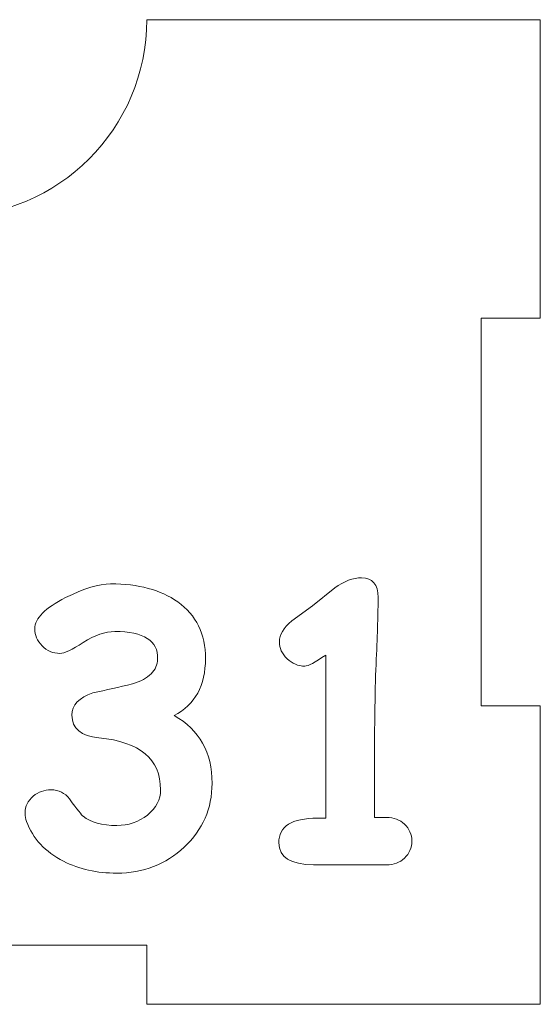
# Model space of a CAD drawing. Header units: millimetres. Extents: x -811 to 1340, y -192 to 870.
# Tile 25 of 256: x 519 to 546, y 61 to 111. Entities that reach past the tile are written whole.
import ezdxf

# ---------------------------------------------------------------- set-up
doc = ezdxf.new("R2010")
doc.units = ezdxf.units.MM
doc.header["$MEASUREMENT"] = 0
doc.layers.add('layer 1', color=7, linetype='Continuous')

msp = doc.modelspace()

# ---------------------------------------------------------------- linework, layer by layer
at = {"layer": 'layer 1', "color": 250, "lineweight": 9}
msp.add_open_spline([(545.8618, 76.1878), (545.8618, 76.1878), (545.8618, 61.0378), (545.8618, 61.0378), (545.8618, 61.0378), (545.8618, 61.0378), (525.8618, 61.0378), (525.8618, 61.0378), (525.8618, 61.0378), (525.8618, 61.0378), (525.8618, 64.0378), (525.8618, 64.0378), (525.8618, 64.0378), (525.8618, 64.0378), (505.8618, 64.0378), (505.8618, 64.0378), (505.8618, 64.0378), (505.8618, 64.0378), (505.8618, 61.0378), (505.8618, 61.0378), (505.8618, 61.0378), (505.8618, 61.0378), (485.8618, 61.0378), (485.8618, 61.0378), (485.8618, 61.0378), (485.8618, 61.0378), (485.8618, 76.1878), (485.8618, 76.1878), (485.8618, 76.1878), (485.8618, 76.1878), (488.8618, 76.1878), (488.8618, 76.1878), (488.8618, 76.1878), (488.8618, 76.1878), (488.8618, 95.8878), (488.8618, 95.8878), (488.8618, 95.8878), (488.8618, 95.8878), (485.8618, 95.8878), (485.8618, 95.8878), (485.8618, 95.8878), (485.8618, 95.8878), (485.8618, 111.0378), (485.8618, 111.0378), (485.8618, 111.0378), (485.8618, 111.0378), (505.8617, 111.0378), (505.8617, 111.0378), (505.8617, 111.0378), (505.8617, 105.5159), (510.3399, 101.0378), (515.8617, 101.0378), (515.8617, 101.0378), (521.3835, 101.0378), (525.8617, 105.5159), (525.8617, 111.0378), (525.8617, 111.0378), (525.8617, 111.0378), (545.8618, 111.0378), (545.8618, 111.0378), (545.8618, 111.0378), (545.8618, 111.0378), (545.8618, 95.8878), (545.8618, 95.8878), (545.8618, 95.8878), (545.8618, 95.8878), (542.8618, 95.8878), (542.8618, 95.8878), (542.8618, 95.8878), (542.8618, 95.8878), (542.8618, 76.1878), (542.8618, 76.1878), (542.8618, 76.1878), (542.8618, 76.1878), (545.8618, 76.1878), (545.8618, 76.1878)], degree=3, knots=[0, 0, 0, 0, 0.05, 0.05, 0.05, 0.05, 0.1, 0.1, 0.1, 0.1, 0.15, 0.15, 0.15, 0.15, 0.2, 0.2, 0.2, 0.2, 0.25, 0.25, 0.25, 0.25, 0.3, 0.3, 0.3, 0.3, 0.35, 0.35, 0.35, 0.35, 0.4, 0.4, 0.4, 0.4, 0.45, 0.45, 0.45, 0.45, 0.5, 0.5, 0.5, 0.5, 0.55, 0.55, 0.55, 0.55, 0.6, 0.6, 0.6, 0.6, 0.65, 0.65, 0.65, 0.65, 0.7, 0.7, 0.7, 0.7, 0.75, 0.75, 0.75, 0.75, 0.8, 0.8, 0.8, 0.8, 0.85, 0.85, 0.85, 0.85, 0.9, 0.9, 0.9, 0.9, 1, 1, 1, 1], dxfattribs=at)
at = {"layer": 'layer 1', "color": 114, "lineweight": 9}
for points, knots in [([(538.0516, 68.1179), (538.0516, 68.1179), (534.3415, 68.1275), (534.3415, 68.1275), (534.3415, 68.1275), (533.1642, 68.1275), (532.5741, 68.4975), (532.5741, 69.2409), (532.5741, 69.2409), (532.5741, 70.0736), (533.2313, 70.4915), (534.5455, 70.4915), (534.5455, 70.4915), (534.67, 70.4915), (534.8072, 70.4882), (534.9571, 70.4819), (534.9571, 70.4819), (534.9571, 70.4819), (534.9571, 78.773), (534.9571, 78.773), (534.9571, 78.773), (534.4149, 78.3998), (534.0639, 78.2115), (533.9012, 78.2115), (533.9012, 78.2115), (533.5535, 78.2115), (533.2505, 78.3359), (532.992, 78.5847), (532.992, 78.5847), (532.7337, 78.8335), (532.6028, 79.124), (532.6028, 79.4557), (532.6028, 79.4557), (532.6028, 79.7971), (532.8102, 80.1479), (533.2282, 80.5116), (533.2282, 80.5116), (533.2282, 80.5116), (534.2841, 81.2772), (534.2841, 81.2772), (534.2841, 81.2772), (534.2841, 81.2772), (535.4229, 82.1928), (535.4229, 82.1928), (535.4229, 82.1928), (535.8887, 82.5277), (536.3416, 82.6968), (536.7787, 82.6968), (536.7787, 82.6968), (537.3369, 82.6968), (537.6177, 82.3619), (537.6177, 81.6888), (537.6177, 81.6888), (537.6177, 80.9455), (537.5858, 79.9023), (537.5252, 78.5561), (537.5252, 78.5561), (537.4646, 77.2099), (537.4326, 75.2893), (537.4326, 72.7915), (537.4326, 72.7915), (537.4326, 72.7915), (537.4326, 70.5298), (537.4326, 70.5298), (537.4326, 70.5298), (537.4326, 70.5298), (538.0483, 70.5298), (538.0483, 70.5298), (538.0483, 70.5298), (538.412, 70.5298), (538.7151, 70.4149), (538.9607, 70.1852), (538.9607, 70.1852), (539.2064, 69.9522), (539.3307, 69.6651), (539.3307, 69.3239), (539.3307, 69.3239), (539.3307, 68.9825), (539.2064, 68.6954), (538.9607, 68.4626), (538.9607, 68.4626), (538.7151, 68.2329), (538.412, 68.1179), (538.0516, 68.1179)], [0, 0, 0, 0, 0.0454545, 0.0454545, 0.0454545, 0.0454545, 0.0909091, 0.0909091, 0.0909091, 0.0909091, 0.1363636, 0.1363636, 0.1363636, 0.1363636, 0.1818182, 0.1818182, 0.1818182, 0.1818182, 0.2272727, 0.2272727, 0.2272727, 0.2272727, 0.2727273, 0.2727273, 0.2727273, 0.2727273, 0.3181818, 0.3181818, 0.3181818, 0.3181818, 0.3636364, 0.3636364, 0.3636364, 0.3636364, 0.4090909, 0.4090909, 0.4090909, 0.4090909, 0.4545455, 0.4545455, 0.4545455, 0.4545455, 0.5, 0.5, 0.5, 0.5, 0.5454545, 0.5454545, 0.5454545, 0.5454545, 0.5909091, 0.5909091, 0.5909091, 0.5909091, 0.6363636, 0.6363636, 0.6363636, 0.6363636, 0.6818182, 0.6818182, 0.6818182, 0.6818182, 0.7272727, 0.7272727, 0.7272727, 0.7272727, 0.7727273, 0.7727273, 0.7727273, 0.7727273, 0.8181818, 0.8181818, 0.8181818, 0.8181818, 0.8636364, 0.8636364, 0.8636364, 0.8636364, 0.9090909, 0.9090909, 0.9090909, 0.9090909, 1, 1, 1, 1]), ([(527.2562, 75.6978), (528.5387, 74.9799), (529.1798, 73.8346), (529.1798, 72.2588), (529.1798, 72.2588), (529.1798, 70.9858), (528.7109, 69.9076), (527.7699, 69.024), (527.7699, 69.024), (526.8288, 68.1404), (525.6835, 67.6968), (524.3405, 67.6968), (524.3405, 67.6968), (523.3356, 67.6968), (522.4328, 67.8979), (521.6289, 68.303), (521.6289, 68.303), (520.7005, 68.7783), (520.0753, 69.4514), (519.7499, 70.3224), (519.7499, 70.3224), (519.702, 70.4532), (519.6765, 70.5935), (519.6765, 70.7435), (519.6765, 70.7435), (519.6765, 71.0912), (519.8168, 71.3815), (520.0976, 71.6112), (520.0976, 71.6112), (520.3593, 71.8249), (520.659, 71.9302), (520.9941, 71.9302), (520.9941, 71.9302), (521.3864, 71.9302), (521.7023, 71.7739), (521.9383, 71.4644), (521.9383, 71.4644), (522.3371, 70.9284), (522.5668, 70.635), (522.6305, 70.5839), (522.6305, 70.5839), (523.0165, 70.2745), (523.5844, 70.1182), (524.3405, 70.1182), (524.3405, 70.1182), (524.9306, 70.1182), (525.4507, 70.2968), (525.8973, 70.651), (525.8973, 70.651), (526.3407, 71.005), (526.564, 71.4326), (526.564, 71.9334), (526.564, 71.9334), (526.564, 73.4838), (525.5208, 74.3643), (523.4344, 74.5685), (523.4344, 74.5685), (522.5188, 74.6545), (522.0595, 75.0405), (522.0595, 75.7169), (522.0595, 75.7169), (522.0595, 76.2369), (522.4136, 76.6132), (523.125, 76.8494), (523.125, 76.8494), (523.7981, 76.9993), (524.468, 77.1525), (525.1348, 77.3056), (525.1348, 77.3056), (525.5559, 77.4363), (525.875, 77.6085), (526.0855, 77.8224), (526.0855, 77.8224), (526.2992, 78.0329), (526.4077, 78.2849), (526.4141, 78.5784), (526.4141, 78.5784), (526.4395, 79.5068), (525.7122, 79.9693), (524.2352, 79.9693), (524.2352, 79.9693), (523.7503, 79.9693), (523.2176, 79.7842), (522.637, 79.4142), (522.637, 79.4142), (522.0595, 79.0409), (521.664, 78.856), (521.4503, 78.856), (521.4503, 78.856), (521.0961, 78.856), (520.793, 78.9835), (520.5442, 79.2388), (520.5442, 79.2388), (520.2954, 79.494), (520.171, 79.7842), (520.171, 80.1096), (520.171, 80.1096), (520.171, 80.6392), (520.6941, 81.1655), (521.7406, 81.6888), (521.7406, 81.6888), (522.6753, 82.1577), (523.4376, 82.3905), (524.0215, 82.3905), (524.0215, 82.3905), (525.4379, 82.3905), (526.5735, 82.0843), (527.4348, 81.475), (527.4348, 81.475), (528.3759, 80.8019), (528.8449, 79.8417), (528.8449, 78.5944), (528.8449, 78.5944), (528.8449, 77.9116), (528.7141, 77.3247), (528.4493, 76.8429), (528.4493, 76.8429), (528.1845, 76.3612), (527.7859, 75.9784), (527.2562, 75.6978)], [0, 0, 0, 0, 0.0322581, 0.0322581, 0.0322581, 0.0322581, 0.0645161, 0.0645161, 0.0645161, 0.0645161, 0.0967742, 0.0967742, 0.0967742, 0.0967742, 0.1290323, 0.1290323, 0.1290323, 0.1290323, 0.1612903, 0.1612903, 0.1612903, 0.1612903, 0.1935484, 0.1935484, 0.1935484, 0.1935484, 0.2258065, 0.2258065, 0.2258065, 0.2258065, 0.2580645, 0.2580645, 0.2580645, 0.2580645, 0.2903226, 0.2903226, 0.2903226, 0.2903226, 0.3225806, 0.3225806, 0.3225806, 0.3225806, 0.3548387, 0.3548387, 0.3548387, 0.3548387, 0.3870968, 0.3870968, 0.3870968, 0.3870968, 0.4193548, 0.4193548, 0.4193548, 0.4193548, 0.4516129, 0.4516129, 0.4516129, 0.4516129, 0.483871, 0.483871, 0.483871, 0.483871, 0.516129, 0.516129, 0.516129, 0.516129, 0.5483871, 0.5483871, 0.5483871, 0.5483871, 0.5806452, 0.5806452, 0.5806452, 0.5806452, 0.6129032, 0.6129032, 0.6129032, 0.6129032, 0.6451613, 0.6451613, 0.6451613, 0.6451613, 0.6774194, 0.6774194, 0.6774194, 0.6774194, 0.7096774, 0.7096774, 0.7096774, 0.7096774, 0.7419355, 0.7419355, 0.7419355, 0.7419355, 0.7741935, 0.7741935, 0.7741935, 0.7741935, 0.8064516, 0.8064516, 0.8064516, 0.8064516, 0.8387097, 0.8387097, 0.8387097, 0.8387097, 0.8709677, 0.8709677, 0.8709677, 0.8709677, 0.9032258, 0.9032258, 0.9032258, 0.9032258, 0.9354839, 0.9354839, 0.9354839, 0.9354839, 1, 1, 1, 1])]:
    msp.add_open_spline(points, degree=3, knots=knots, dxfattribs=at)

doc.saveas('drawing.dxf')
